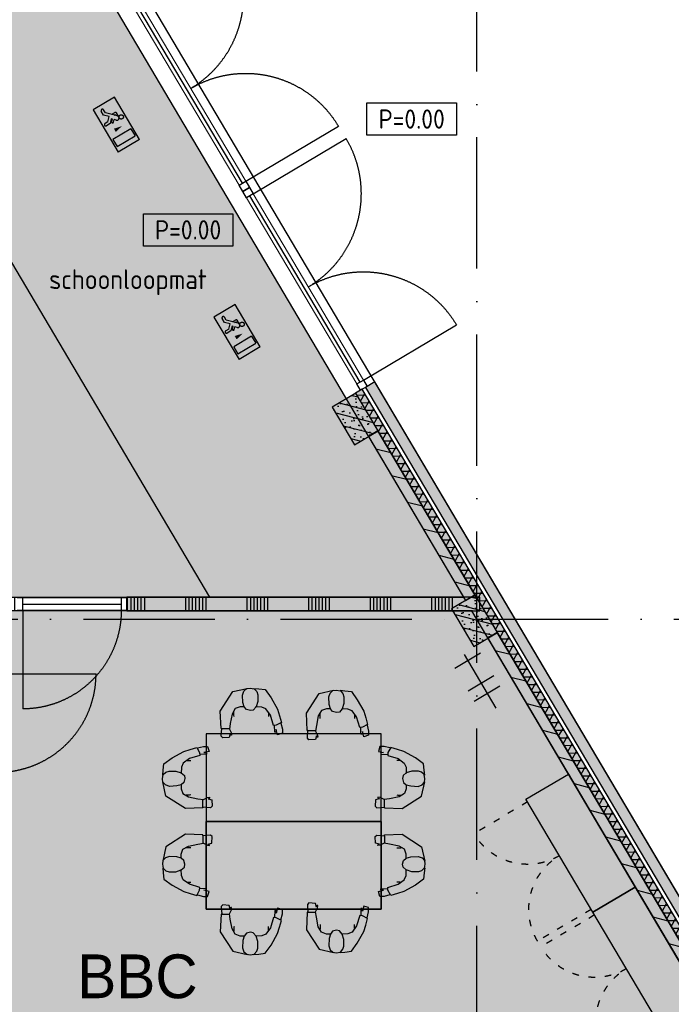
# Model space of a CAD drawing. Header units: millimetres. Extents: x 20872 to 297961, y -293704 to 213007.
# Tile 82 of 256: x 134005 to 139960, y -145918 to -136926. Entities that reach past the tile are written whole.
import ezdxf
from ezdxf.enums import TextEntityAlignment as Align
from ezdxf.xclip import XClip

# ---------------------------------------------------------------- set-up
doc = ezdxf.new("R2010")
doc.units = ezdxf.units.MM
doc.header["$LTSCALE"] = 100
doc.header["$XCLIPFRAME"] = 2
doc.linetypes.add('ACAD_ISO03W100', pattern=[30, 12, -18])
doc.linetypes.add('ACAD_ISO10W100', pattern=[18, 12, -3, 0, -3])
doc.layers.get('Defpoints').update_dxf_attribs({"color": 181})
for name, color, linetype in [('A--L$7--_stramien', 1, 'Continuous'), ('A--L20--_bovenbouw', 3, 'Continuous'), ('A--L30--_afbouw', 7, 'Continuous'), ('A--L65--_beveiligingsinstallaties', 8, 'Continuous'), ('A--L82--leerlingensets-02', 9, 'Continuous'), ('A--T$1A-afwerking', 8, 'Continuous'), ('A--T$7--_stramien', 7, 'Continuous'), ('plattegrondkleuren', 7, 'Continuous'), ('teksten', 7, 'Continuous'), ('XREFS', 9, 'Continuous')]:
    doc.layers.add(name, color=color, linetype=linetype)
doc.styles.add('BURO standaard', font='isocp.shx')
doc.styles.add('GBB_ISOP', font='isocp.shx')
doc.styles.add('JINX maatvoering', font='isocp.shx')
doc.styles.add('MAAR_stempel', font='LTe50146.ttf')
doc.dimstyles.new('JINX maatvoering 1-100', dxfattribs={"dimscale": 100, "dimtxt": 2.5, "dimasz": 1, "dimexe": 125, "dimexo": 0, "dimtad": 1, "dimdec": 0, "dimzin": 12, "dimdsep": 46, "dimtxsty": 'JINX maatvoering', "dimblk": 'BURO_maatvoeringssymbool_01', "dimcen": 2, "dimse1": 1, "dimse2": 1, "dimclrd": 1, "dimclrt": 7, "dimadec": 0, "dimazin": 0, "dimtfac": 1, "dimtdec": 0, "dimtix": 1, "dimtofl": 0, "dimtmove": 0, "dimatfit": 3, "dimldrblk": 'DOT', "dimfxl": 1, "dimtolj": 1, "dimtzin": 0, "dimarcsym": 0})

# ---------------------------------------------------------------- blocks, each defined once
blk = doc.blocks.new('AB2_D_DV_MV_maatvoeringssymbool_01')
at = {"color": 1}
for p, q in [((0, -2), (0, 2)), ((-2, 0), (2, 0))]:
    blk.add_line(p, q, dxfattribs=at)
blk.add_circle((0, 0), 0.4, dxfattribs=at)
blk = doc.blocks.new('*D270')
at = {"layer": 'A--T$7--_stramien', "color": 1, "lineweight": -2, "transparency": 16777216}
blk.add_line((133784.5, -2741.6), (138084.5, -2741.7), dxfattribs=at)
at = {"layer": 'Defpoints', "color": 0, "transparency": 16777216}
for p in [(133684.5, 7599.4), (138184.5, 7599.3), (138184.5, -2741.7)]:
    blk.add_point(p, dxfattribs=at)
at = {"layer": 'A--T$7--_stramien', "color": 1, "lineweight": -2, "transparency": 16777216, "xscale": 100, "yscale": 100, "zscale": 100}
for p, rotation in [((133684.5, -2741.6), 179.999530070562), ((138184.5, -2741.7), 359.9995300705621)]:
    blk.add_blockref('AB2_D_DV_MV_maatvoeringssymbool_01', p, dxfattribs=dict(at, rotation=rotation))
at = {"layer": 'A--T$7--_stramien', "color": 7, "transparency": 16777216, "insert": (135934.5, -2554.2), "char_height": 250, "attachment_point": 5, "rotation": 359.99953, "style": 'JINX maatvoering'}
blk.add_mtext('\\A1;4500', dxfattribs=at)
blk = doc.blocks.new('_Dot')
at = {"color": 0, "linetype": 'ByBlock', "lineweight": -2}
blk.add_line((-0.5, 0), (-1, 0), dxfattribs=at)
at = {"color": 0, "linetype": 'ByBlock', "const_width": 0.5}
blk.add_lwpolyline([(-0.25, 0, 1), (0.25, 0, 1)], format="xyb", close=True, dxfattribs=at)
blk = doc.blocks.new('BURO_maatvoeringssymbool_01')
at = {"color": 1}
for p, q in [((0, -2), (0, 2)), ((-2, 0), (2, 0))]:
    blk.add_line(p, q, dxfattribs=at)
blk.add_circle((0, 0), 0.4, dxfattribs=at)
blk = doc.blocks.new('BURO_onderaanzicht')
at = {"color": 7}
blk.add_line((-432, 0), (432, 0), dxfattribs=at)
blk = doc.blocks.new('65_VLUCHT_03_P03_BV')
at = {"color": 1, "linetype": 'Continuous'}
for p, q in [((225, 112.5), (-225, 112.5)), ((-225, 112.5), (-225, -112.5)), ((100, 95), (175, 95)), ((100, 95), (100, -95)), ((175, -95), (175, 95)), ((225, 112.5), (225, -112.5)), ((-63.5, 49.5), (-144, -31)), ((-102, 21), (-102, 45.3)), ((-97, 16), (-102, 21)), ((-49.4, 55.3), (-92, 55.3)), ((-86, 27.6), (-86, 39.3)), ((-73.7, 39.3), (-86, 39.3)), ((-85.7, 27.3), (-86, 27.6)), ((-35.3, 21.2), (-50.3, 6.1)), ((-32.3, -11.9), (-50.3, 6.1)), ((-144, -31), (-176, -31)), ((-134.1, -55), (-176, -55)), ((-97, -17.9), (-134.1, -55)), ((-62, -52.9), (-97, -17.9)), ((-61.6, -5.2), (-68.7, -12.3)), ((-68.7, -12.3), (-38, -43)), ((-62, -52.9), (-62, -83)), ((-43.6, -23.2), (-61.6, -5.2)), ((-38, -43), (-38, -83)), ((-225, -112.5), (225, -112.5)), ((100, -95), (175, -95))]:
    blk.add_line(p, q, dxfattribs=at)
blk.add_lwpolyline([(37.5, 37.5, 0, 35, 0), (37.5, -37.5, 35, 35, 0)], format="xyseb", dxfattribs=at)
blk.add_circle((-38, 75), 20, dxfattribs=at)
for centre, radius, start, end in [((-92, 45.3), 10, 90, 180), ((-49.4, 35.3), 20, 315, 135), ((-176, -43), 12, 90, 270), ((-50, -83), 12, 180, 0), ((-38, -17.6), 8, 225, 45)]:
    blk.add_arc(centre, radius, start, end, dxfattribs=at)
blk = doc.blocks.new('AL_vloerhoog_01_P03_BV')
at = {"color": 1, "linetype": 'ByBlock', "lineweight": -2, "ltscale": 2}
blk.add_lwpolyline([(-5.84, 2.11), (5.84, 2.11), (5.84, -2.11), (-5.84, -2.11)], close=True, dxfattribs=at)
at = {"color": 2, "linetype": 'ByBlock', "lineweight": -2, "style": 'BURO standaard', "flags": 4}
blk.add_attdef('BURO_RTE:VLOER', text='', height=2.5, dxfattribs=at).set_placement((0, 0), align=Align.MIDDLE_CENTER)
blk = doc.blocks.new('sit')
at = {"linetype": 'Continuous'}
for p, q in [((-146.514, -13.7755), (-81.397, 6.2615)), ((-81.397, 6.2615), (-13.775, 26.2965)), ((-13.775, 26.2965), (13.775, -26.2965)), ((-6.26, 21.2885), (53.846, 36.3155)), ((53.846, 36.3155), (96.424, 36.3155)), ((96.424, 36.3155), (111.451, -13.7755)), ((-346.877, -139.0015), (-264.225, -78.8925)), ((-264.225, -78.8925), (-146.514, -13.7755)), ((-88.912, -86.4065), (-151.522, -131.4875)), ((16.279, -53.8475), (-88.912, -86.4065)), ((13.775, -26.2965), (16.279, -53.8475)), ((86.408, -41.3245), (16.279, -43.8295)), ((111.451, -13.7755), (58.857, -26.2965)), ((58.857, -26.2965), (86.408, -28.8015)), ((86.408, -28.8015), (86.408, -41.3245)), ((-354.389, -204.1185), (-346.877, -139.0015)), ((-169.053, -174.0635), (-171.561, -236.6765)), ((-151.522, -131.4875), (-169.053, -174.0635)), ((-111.451, -106.4425), (-74.2714, -106.4425)), ((-361.904, -291.7765), (-354.389, -249.2005)), ((-356.893, -326.8395), (-361.904, -291.7765)), ((-359.397, -254.2095), (-354.389, -204.1185)), ((-354.389, -249.2005), (-326.842, -224.1545)), ((-326.842, -224.1545), (-294.279, -214.1365)), ((-294.279, -214.1365), (-226.658, -214.1365)), ((-226.658, -214.1365), (-171.561, -231.6685)), ((-171.561, -231.6685), (-139.002, -259.2175)), ((-133.99, -289.2725), (-144.01, -329.3445)), ((-139.002, -259.2175), (-133.99, -289.2725)), ((-326.842, -467.0925), (-359.397, -321.8315)), ((-331.85, -354.3895), (-356.893, -326.8395)), ((-291.775, -369.4175), (-331.85, -354.3895)), ((-216.643, -364.4075), (-291.775, -369.4175)), ((-171.561, -351.8855), (-216.643, -364.4075)), ((-144.01, -329.3445), (-171.561, -351.8855)), ((-171.561, -351.8855), (-171.561, -391.9585)), ((-171.561, -391.9585), (-154.029, -442.0475)), ((-128.983, -594.8235), (-326.842, -467.0925)), ((-154.029, -442.0475), (-98.928, -474.6065)), ((-86.404, -457.0755), (-121.471, -457.0755)), ((-98.928, -474.6065), (-1.252, -494.6435)), ((-74.2714, -455.2649), (-86.404, -457.0755)), ((-1.252, -494.6435), (53.846, -502.1565)), ((53.846, -502.1565), (93.92, -482.1205)), ((93.92, -482.1205), (116.459, -479.6165)), ((116.459, -487.1295), (101.432, -494.6435)), ((101.432, -494.6435), (139.002, -504.6615)), ((116.459, -479.6165), (116.459, -487.1295)), ((48.838, -587.3095), (-128.983, -594.8235)), ((48.838, -579.7965), (48.838, -502.1565)), ((126.478, -584.8055), (48.838, -579.7965)), ((48.838, -582.3015), (48.838, -587.3095)), ((144.01, -569.7785), (126.478, -584.8055)), ((139.002, -504.6615), (144.01, -569.7785))]:
    blk.add_line(p, q, dxfattribs=at)
blk = doc.blocks.new('kast')
at = {"layer": 'plattegrondkleuren', "true_color": 0xf5f5f5}
h = blk.add_hatch(color=7, dxfattribs=at)
h.dxf.hatch_style = 1
h.paths.add_polyline_path([(1200, 0), (1200, 450), (0, 450), (0, 0)])
at = {"layer": 'A--L82--leerlingensets-02', "linetype": 'ACAD_ISO03W100', "ltscale": 0.05}
for p, q in [((30, 0), (30, -570)), ((1170, 0), (1170, -570))]:
    blk.add_line(p, q, dxfattribs=at)
at = {"layer": 'A--L82--leerlingensets-02'}
blk.add_lwpolyline([(1200, 0), (1200, 450), (0, 450), (0, 0)], close=True, dxfattribs=at)
at = {"layer": 'A--L82--leerlingensets-02', "linetype": 'ACAD_ISO03W100', "ltscale": 0.05}
for centre, start, end in [((30, 0), 270, 0), ((1170, 0), 180, 270)]:
    blk.add_arc(centre, 570, start, end, dxfattribs=at)
blk = doc.blocks.new('stramienlijnen_1')
at = {"layer": 'A--L$7--_stramien', "color": 1, "linetype": 'ACAD_ISO10W100', "lineweight": -3}
for p, q in [((138184.5, 0), (138184.5, 22800)), ((57184.5, 7600), (138184.5, 7600)), ((138184.5, 7600), (169405.3, 7600))]:
    blk.add_line(p, q, dxfattribs=at)
at = {"layer": 'A--T$7--_stramien', "color": 7}
dim = blk.add_linear_dim(base=(138184.5, -2741.7), p1=(133684.5, 7599.4), p2=(138184.5, 7599.3), angle=179.99953, dimstyle='JINX maatvoering 1-100', override={"dimtmove": 1}, dxfattribs=at)
dim.commit()
dim.dimension.update_dxf_attribs({"geometry": '*D270', "text_midpoint": (135934.5, -2554.2)})
blk = doc.blocks.new('begane grond bestaand leeg')
at = {"layer": 'A--T$7--_stramien'}
blk.add_blockref('stramienlijnen_1', (0, 0), dxfattribs=at)
blk = doc.blocks.new('2016-02-04 100 begane grond bestaand')
at = {"layer": 'A--L20--_bovenbouw', "linetype": 'Continuous', "lineweight": -3}
for points in [[(137164.9, 9715.8), (142929.2, -19.5), (143015.3, 31.4), (137250.9, 9766.7)], [(137281.5, 9320), (137077.7, 9664.2), (136862.6, 9536.8), (137066.4, 9192.6)], [(137076.2, 9664.4), (142754.2, 75), (142877, 5), (137136.4, 9700)], [(137194.4, 9268.4), (138081, 7771.2), (138167, 7822.1), (137280.5, 9319.4)], [(138210.6, 7674.7), (138210.6, 7799.7), (134984.1, 7799.7), (134984.1, 7674.7)], [(138371.8, 7478.5), (138168, 7822.7), (137952.9, 7695.3), (138156.7, 7351.2)], [(138284.8, 7427), (140242.7, 4120.2), (140328.8, 4171.1), (138370.8, 7477.9)]]:
    blk.add_hatch(color=60, dxfattribs=at).paths.add_polyline_path(points, flags=0)
h = blk.add_hatch(dxfattribs=at)
h.set_pattern_fill('PREFB', color=1, scale=5, angle=120.63318, style=0)
h.set_pattern_definition([(165.633, (137281.52, 9319.97), (-23.82, -92.998), []), (137.633, (137281.516, 9319.97), (-81.827, -18.487), [0, -81.6, -46.2, 0, -67.2]), (168.633, (137281.516, 9319.97), (-60.461, -57.206), [0, -80.8, 0, -82.4, 0, -66.4]), (191.633, (137281.516, 9319.97), (-33.4635, -75.499), [0, -80, 0, -480, -65.8])])
h.paths.add_polyline_path([(137281.5, 9320), (137077.7, 9664.2), (136862.6, 9536.8), (137066.4, 9192.6)], flags=0)
h = blk.add_hatch(dxfattribs=at)
h.set_pattern_fill('GENERAL_DIAMONDS', color=1, scale=560, angle=-59.36988, style=0, pattern_type=2)
h.set_pattern_definition([(0.6301, (137076.2, 9664.38), (-0.7698, 69.99577), []), (60.6301, (137076.2, 9664.38), (-61.003, 34.3312), [])])
h.paths.add_polyline_path([(137076.2, 9664.4), (142754.2, 75), (142877, 5), (137136.4, 9700)], flags=0)
h = blk.add_hatch(dxfattribs=at)
h.set_pattern_fill('_U', color=1, scale=200, angle=-14.36988, style=0, pattern_type=0)
h.set_pattern_definition([(345.63, (137194.44, 9268.41), (49.636, 193.743), [])])
h.paths.add_polyline_path([(137194.4, 9268.4), (138081, 7771.2), (138167, 7822.1), (137280.5, 9319.4)], flags=0)
h = blk.add_hatch(dxfattribs=at)
h.set_pattern_fill('SWAND', color=1, scale=5, style=0)
h.set_pattern_definition([(90, (131584.6, 7674.66), (-562.5, 3e-14), []), (90, (131615.83, 7674.66), (-562.5, 3e-14), []), (90, (131647.1, 7674.66), (-562.5, 3e-14), []), (90, (131678.33, 7674.66), (-562.5, 3e-14), []), (90, (131709.6, 7674.66), (-562.5, 3e-14), []), (90, (131740.83, 7674.66), (-562.5, 3e-14), []), (90, (131772.1, 7674.66), (-562.5, 3e-14), [])])
h.paths.add_polyline_path([(131587.6, 7674.7), (131587.6, 7799.7), (131584.6, 7799.7), (131584.6, 7674.7)], flags=0)
h.paths.add_polyline_path([(133984.1, 7674.7), (133984.1, 7799.7), (132587.6, 7799.7), (132587.6, 7674.7)], flags=0)
h.paths.add_polyline_path([(138210.6, 7674.7), (138210.6, 7799.7), (134984.1, 7799.7), (134984.1, 7674.7)], flags=0)
h = blk.add_hatch(dxfattribs=at)
h.set_pattern_fill('PREFB', color=1, scale=5, angle=120.63318, style=0)
h.set_pattern_definition([(165.633, (138371.82, 7478.55), (-23.82, -92.998), []), (137.633, (138371.82, 7478.55), (-81.827, -18.487), [0, -81.6, -46.2, 0, -67.2]), (168.633, (138371.82, 7478.55), (-60.461, -57.206), [0, -80.8, 0, -82.4, 0, -66.4]), (191.633, (138371.82, 7478.55), (-33.4635, -75.499), [0, -80, 0, -480, -65.8])])
h.paths.add_polyline_path([(138371.8, 7478.5), (138168, 7822.7), (137952.9, 7695.3), (138156.7, 7351.2)], flags=0)
h = blk.add_hatch(dxfattribs=at)
h.set_pattern_fill('_U', color=1, scale=200, angle=-14.36988, style=0, pattern_type=0)
h.set_pattern_definition([(345.63, (138284.76, 7427), (49.636, 193.743), [])])
h.paths.add_polyline_path([(138284.8, 7427), (140242.7, 4120.2), (140328.8, 4171.1), (138370.8, 7477.9)], flags=0)
at = {"layer": 'A--L20--_bovenbouw', "color": 2, "linetype": 'Continuous', "lineweight": -3}
for p, q in [((137250.9, 9766.7), (137164.9, 9715.8)), ((137164.9, 9715.8), (142929.2, -19.5)), ((143015.3, 31.4), (137250.9, 9766.7)), ((137280.5, 9319.4), (137194.4, 9268.4)), ((137194.4, 9268.4), (138081, 7771.2)), ((138167, 7822.1), (137280.5, 9319.4)), ((138210.6, 7799.7), (134984.1, 7799.7)), ((134984.1, 7799.7), (134984.1, 7674.7)), ((138081, 7771.2), (138167, 7822.1)), ((138210.6, 7674.7), (138210.6, 7799.7)), ((134984.1, 7674.7), (138210.6, 7674.7)), ((138370.8, 7477.9), (138284.8, 7427)), ((140328.8, 4171.1), (138370.8, 7477.9)), ((138284.8, 7427), (140242.7, 4120.2))]:
    blk.add_line(p, q, dxfattribs=at)
at = {"layer": 'A--L20--_bovenbouw', "color": 3, "linetype": 'Continuous', "lineweight": -3}
for p, q in [((137077.7, 9664.2), (136862.6, 9536.8)), ((137281.5, 9320), (137077.7, 9664.2)), ((136862.6, 9536.8), (137066.4, 9192.6)), ((137066.4, 9192.6), (137281.5, 9320)), ((138168, 7822.7), (137952.9, 7695.3)), ((138371.8, 7478.5), (138168, 7822.7)), ((137952.9, 7695.3), (138156.7, 7351.2)), ((138156.7, 7351.2), (138371.8, 7478.5))]:
    blk.add_line(p, q, dxfattribs=at)
at = {"layer": 'A--L20--_bovenbouw', "color": 1, "linetype": 'Continuous', "lineweight": -3}
for p, q in [((137136.4, 9700), (137076.2, 9664.4)), ((137076.2, 9664.4), (142754.2, 75)), ((142877, 5), (137136.4, 9700))]:
    blk.add_line(p, q, dxfattribs=at)
at = {"layer": 'A--L30--_afbouw', "color": 1, "linetype": 'Continuous', "lineweight": 18}
for p, q in [((136011, 11563.9), (135007.7, 13258.3)), ((136071.3, 11599.5), (135068, 13294)), ((137086.6, 9747.3), (136079.3, 11448.6)), ((137146.9, 9783), (136139.5, 11484.2)), ((134034.1, 7794.2), (134934.1, 7794.2)), ((134034.1, 7680.2), (134934.1, 7680.2))]:
    blk.add_line(p, q, dxfattribs=at)
at = {"layer": 'A--L30--_afbouw', "color": 2, "linetype": 'Continuous', "lineweight": -3}
for p, q in [((136011, 11563.9), (136071.3, 11599.5)), ((136045.2, 11506.2), (136011, 11563.9)), ((136105.4, 11541.9), (136045.2, 11506.2)), ((136045.2, 11506.2), (136105.4, 11541.9)), ((136071.3, 11599.5), (136105.4, 11541.9)), ((136105.4, 11541.9), (136139.5, 11484.2)), ((136079.3, 11448.6), (136045.2, 11506.2)), ((136139.5, 11484.2), (136079.3, 11448.6)), ((137086.6, 9747.3), (137146.9, 9783)), ((137120.8, 9689.7), (137086.6, 9747.3)), ((137181, 9725.3), (137120.8, 9689.7)), ((137146.9, 9783), (137181, 9725.3)), ((134034.1, 7794.2), (133984.1, 7794.2)), ((134034.1, 7680.2), (134034.1, 7794.2)), ((134984.1, 7794.2), (134934.1, 7794.2)), ((134934.1, 7794.2), (134934.1, 7680.2)), ((134984.1, 7680.2), (134984.1, 7794.2)), ((133984.1, 7680.2), (134034.1, 7680.2)), ((134934.1, 7680.2), (134984.1, 7680.2))]:
    blk.add_line(p, q, dxfattribs=at)
at = {"layer": 'A--L30--_afbouw', "color": 1, "linetype": 'Continuous', "lineweight": -3}
for p, q in [((134034.1, 7680.2), (134034.1, 6780.2)), ((133803.9, 7101.5), (134703.9, 7101.6))]:
    blk.add_line(p, q, dxfattribs=at)
for points in [[(136071.3, 11599.5), (136918.5, 12101.2)], [(136139.5, 11484.2), (136990.2, 11987.9)], [(137146.9, 9783), (137997.5, 10286.6)]]:
    blk.add_lwpolyline(points, dxfattribs=at)
for centre, radius, start, end in [((135068, 13294), 984.6, 300.63012, 30.63012), ((136139.5, 11484.2), 988.6, 300.63012, 30.63012), ((133803.9, 7101.5), 900, 270.00056, 0.00056)]:
    blk.add_arc(centre, radius, start, end, dxfattribs=at)
at = {"layer": 'A--L30--_afbouw', "color": 1, "linetype": 'Continuous', "lineweight": -3, "extrusion": (0, 0, -1)}
for centre, radius, start, end in [((-136071.3, 11599.5), 984.6, 59.36988, 149.36988), ((-137146.9, 9783), 988.6, 59.36988, 149.36988), ((-134034.1, 7680.2), 900, 180, 270)]:
    blk.add_arc(centre, radius, start, end, dxfattribs=at)
at = {"layer": 'A--T$1A-afwerking', "color": 9, "linetype": 'Continuous'}
blk.add_line((131454.4, 15037.3), (135739.7, 7799.9), dxfattribs=at)
at = {"layer": 'A--L$7--_stramien'}
blk.add_blockref('stramienlijnen_1', (0, 0), dxfattribs=at)
at = {"layer": 'A--L30--_afbouw', "color": 1, "linetype": 'Continuous', "lineweight": -3, "extrusion": (6.75041e-17, -1.05552e-16, -1), "zscale": -1}
for p, xscale, rotation in [((-135539.5, 12428.9), 2.279147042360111, 59.36988477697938), ((-136613.1, 10615.8), 2.288341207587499, 59.36988477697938), ((-134484.1, 7737.2, 400), 1.041666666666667, 180)]:
    blk.add_blockref('BURO_onderaanzicht', p, dxfattribs=dict(at, xscale=xscale, rotation=rotation))
at = {"layer": 'A--L65--_beveiligingsinstallaties', "color": 8, "linetype": 'Continuous', "lineweight": -3, "rotation": 300.6301152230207}
for p in [(134888.9, 12115.1), (135993, 10221.5)]:
    blk.add_blockref('65_VLUCHT_03_P03_BV', p, dxfattribs=at)
at = {"layer": 'A--T$1A-afwerking', "color": 8, "linetype": 'Continuous', "lineweight": -3}
ref = blk.add_blockref('AL_vloerhoog_01_P03_BV', (137588.3, 12166.6), dxfattribs=dict(at, xscale=70, yscale=70, zscale=70))
ref.add_attrib('BURO_RTE:VLOER', 'P=0.00', dxfattribs={"layer": '0', "color": 2, "linetype": 'ByBlock', "lineweight": -2, "height": 175, "style": 'BURO standaard'}).set_placement((137588.3, 12166.6), align=Align.MIDDLE_CENTER)
ref = blk.add_blockref('AL_vloerhoog_01_P03_BV', (135545.1, 11154.9), dxfattribs=dict(at, xscale=70, yscale=70, zscale=70))
ref.add_attrib('BURO_RTE:VLOER', 'P=0.00', dxfattribs={"layer": '0', "color": 2, "linetype": 'ByBlock', "lineweight": -2, "height": 175, "style": 'BURO standaard'}).set_placement((135545.1, 11154.9), align=Align.MIDDLE_CENTER)
at = {"layer": 'A--T$1A-afwerking', "color": 1, "style": 'GBB_ISOP'}
blk.add_text('schoonloopmat', height=180, dxfattribs=at).set_placement((134995.7, 10703.5, 112.3), align=Align.MIDDLE_CENTER)

msp = doc.modelspace()

# ---------------------------------------------------------------- hatches: boundary and pattern name
at = {"layer": 'plattegrondkleuren', "true_color": 0xcddee4}
h = msp.add_hatch(color=254, dxfattribs=at)
h.dxf.hatch_style = 1
h.paths.add_polyline_path([(115743, -142198.9), (125083.5, -142199.6), (125083.5, -145549.6), (126783.5, -145549.6), (126783.5, -142199.6), (138063.1, -142200), (133814.7, -135024.9), (128632.8, -135024.9), (128632.8, -136948.8), (129533.5, -136949.6), (129558, -140299.9), (115743, -140249.6)])
at = {"layer": 'plattegrondkleuren', "true_color": 0xbdeeff}
h = msp.add_hatch(color=254, dxfattribs=at)
h.dxf.hatch_style = 1
h.paths.add_polyline_path([(133808.5, -149624.6), (142459.7, -149624.6), (138137.1, -142325), (133808.5, -142325)])
at = {"layer": 'plattegrondkleuren', "true_color": 0xf5f5f5}
h = msp.add_hatch(color=7, dxfattribs=at)
h.dxf.hatch_style = 1
h.paths.add_polyline_path([(137309.4, -144248.1), (137309.4, -143448.1), (135709.4, -143448.1), (135709.4, -144248.1)])
h.paths.add_polyline_path([(137309.4, -144248.1), (137309.4, -145048.1), (135709.4, -145048.1), (135709.4, -144248.1)])

# ---------------------------------------------------------------- linework, layer by layer
msp.add_lwpolyline([(142928.2, -150019.5), (143014.3, -149968.6), (129538.9, -127210.2), (129452.8, -127261.2)])
at = {"layer": 'A--L82--leerlingensets-02'}
for p, q in [((137980.5, -142847.1), (138215.3, -142708.1)), ((138067.9, -142724.9), (138356.8, -143212.7)), ((138103.3, -143054.4), (138338.1, -142915.4)), ((138159.2, -143148.8), (138394, -143009.8))]:
    msp.add_line(p, q, dxfattribs=at)
for points in [[(137309.4, -144248.1), (137309.4, -143448.1), (135709.4, -143448.1), (135709.4, -144248.1)], [(137309.4, -144248.1), (137309.4, -145048.1), (135709.4, -145048.1), (135709.4, -144248.1)], [(137309.4, -145048.1), (137309.4, -144248.1), (135709.4, -144248.1), (135709.4, -145048.1)]]:
    msp.add_lwpolyline(points, close=True, dxfattribs=at)
at = {"layer": 'Defpoints'}
for points in [[(115743, -142198.9), (125083.5, -142199.6), (125083.5, -145549.6), (126783.5, -145549.6), (126783.5, -142199.6), (138063.1, -142200), (133814.7, -135024.9), (128632.8, -135024.9), (128632.8, -136948.8), (129533.5, -136949.6), (129558, -140299.9), (115743, -140249.6)], [(133808.5, -149624.6), (142459.7, -149624.6), (138137.1, -142325), (133808.5, -142325)]]:
    msp.add_lwpolyline(points, close=True, dxfattribs=at)

# ---------------------------------------------------------------- block references
at = {"xscale": -1, "rotation": 300.632546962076}
for p in [(139243.4, -145076.8), (139854.8, -146109.3)]:
    msp.add_blockref('kast', p, dxfattribs=at)
at = {"layer": 'A--L82--leerlingensets-02', "color": 1}
for p, xscale, yscale, zscale, rotation in [((136373.5, -143356.2), 0.9000000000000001, 0.9000000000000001, 0.9000000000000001, 270), ((137161.3, -143374.3), 0.9000000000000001, 0.9000000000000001, 0.9000000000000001, 270), ((135635.5, -144900), -0.9000000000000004, 0.9000000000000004, 0.9000000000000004, 180), ((137383.3, -144900), 0.9000000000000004, 0.9000000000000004, 0.9000000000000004, 180), ((136373.5, -145140.1), -0.9000000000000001, 0.9000000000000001, 0.9000000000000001, 270), ((137161.3, -145122), -0.9000000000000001, 0.9000000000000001, 0.9000000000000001, 270)]:
    msp.add_blockref('sit', p, dxfattribs=dict(at, xscale=xscale, yscale=yscale, zscale=zscale, rotation=rotation))
at = {"layer": 'A--L82--leerlingensets-02', "color": 1, "yscale": 0.9000000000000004, "zscale": 0.9000000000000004}
for p, xscale in [((135635.5, -143596.2), 0.9000000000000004), ((137383.3, -143596.2), -0.9000000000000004)]:
    msp.add_blockref('sit', p, dxfattribs=dict(at, xscale=xscale))
at = {"layer": 'XREFS', "color": 71, "true_color": 0xc9f18e}
ref = msp.add_blockref('begane grond bestaand leeg', (-1, -150000.4), dxfattribs=at)
XClip(ref).set_block_clipping_path([(116767.076214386, 82263.1420219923), (116767.076214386, 115683.1420219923), (179861.076214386, 115683.1420219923), (179861.076214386, 13442.9004429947), (164491.5066313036, 13442.9004429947), (116767.076214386, 29769.3836009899)])
at = {"layer": 'XREFS'}
ref = msp.add_blockref('2016-02-04 100 begane grond bestaand', (-1, -150000.4), dxfattribs=at)
XClip(ref).set_block_clipping_path([(116767.0762143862, 29769.3836009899), (164491.5066313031, 13442.9004429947), (179861.076214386, 13442.9004429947), (179861.076214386, -11696.8579780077), (20873.0762143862, -11696.8579780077), (20873.0762143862, 82263.1420219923), (116767.0762143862, 82263.1420219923)])

# ---------------------------------------------------------------- texts
at = {"layer": 'teksten', "color": 251, "true_color": 0x4d4d4d, "style": 'MAAR_stempel'}
msp.add_text('BBC', height=400, dxfattribs=at).set_placement((134531.3, -145862.7))

doc.saveas('drawing.dxf')
